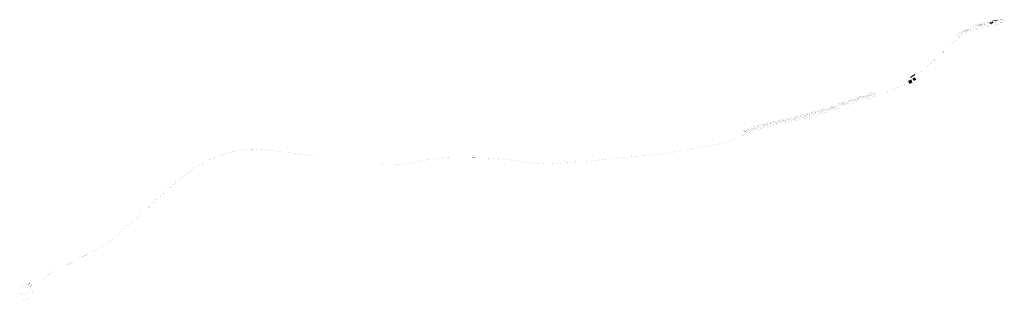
# Model space of a CAD drawing. Header units: metres. Extents: x 125368 to 129324, y 451208 to 452129.
# Tile 1 of 2: x 125368 to 127802, y 451208 to 451904. Entities that reach past the tile are written whole.
import ezdxf

# ---------------------------------------------------------------- set-up
doc = ezdxf.new("R2010")
doc.units = ezdxf.units.M
for name, pattern in [('VW-1-1_STREEP', [2, 1, -1]), ('VW-1-3_STREEP', [4, 1, -3]), ('VW-3-3_STREEP', [6, 3, -3]), ('VW-30-270_STREEP', [3, 0.3, -2.7]), ('VW-5050_STREEP', [1, 0.5, -0.5])]:
    doc.linetypes.add(name, pattern=pattern)
doc.layers.get('0').update_dxf_attribs({"color": 8})
for name, color, linetype, lineweight in [('B-WE-VW-MARKERING_DWARS_DRIEHOEK_5050-G', 8, 'VW-HAAIETAND50-L-N', 18), ('B-WE-VW-MARKERING_DWARS_DRIEHOEK_5070-G', 8, 'VW-HAAIETAND70-L-N', 18), ('B-WE-VW-MARKERING_DWARS_OVERSTEEK_BLOKSTREEP50-G', 8, 'VW-BLOK50-B', 50), ('B-WE-VW-MARKERING_DWARS_OVERSTEEK_KANALISATIESTREEP50_010-G', 8, 'VW-5050_STREEP', 13), ('B-WE-VW-MARKERING_LANGS_STREEP_11_015-G', 8, 'VW-1-1_STREEP', 13), ('B-WE-VW-MARKERING_LANGS_STREEP_13_030-G', 8, 'VW-1-3_STREEP', 25), ('B-WE-VW-MARKERING_LANGS_STREEP_30270_010-G', 8, 'VW-30-270_STREEP', 13), ('B-WE-VW-MARKERING_LANGS_STREEP_33_015-G', 8, 'VW-3-3_STREEP', 13), ('B-WE-VW-MARKERING_LANGS_STREEP_DOORGETROKKEN_010-G', 8, 'Continuous', 13), ('B-WE-VW-MARKERING_LANGS_STREEP_DOORGETROKKEN_015-G', 8, 'Continuous', 13), ('B-WE-VW-MARKERING_PIJL-S', 8, 'Continuous', 25), ('B-WE-VW-MARKERING_SYMBOOL-G', 8, 'Continuous', 18)]:
    doc.layers.add(name, color=color, linetype=linetype, lineweight=lineweight)
doc.linetypes.add('VW-BLOK50-B', pattern='A,0,-0.5,[152,NLCS.SHX,S=1,R=0,X=-0.5,Y=0],-0.5', length=1)
doc.linetypes.add('VW-HAAIETAND50-L-N', pattern='A,0,-0.5,[150,NLCS.SHX,S=1,R=0,X=-0.625,Y=-0.25],-0.5', length=1)
doc.linetypes.add('VW-HAAIETAND70-L-N', pattern='A,0,-0.5,[149,NLCS.SHX,S=1,R=0,X=-0.625,Y=-0.35],-0.5', length=1)

# ---------------------------------------------------------------- blocks, each defined once
blk = doc.blocks.new('B-SVW-MARKERING_PIJL_LA_7.5')
for p, q in [((0, 0.1), (4.6, 0.1)), ((0, -0.1), (0, 0.1)), ((5.7, 1), (4, 0.7)), ((4, 0.7), (5.2, 0.7)), ((5.2, 0.7), (4.6, 0.1)), ((6.2, 0.7), (5.4, -0.1)), ((5.7, 1), (7.5, 0.7)), ((6.2, 0.7), (7.5, 0.7)), ((0, -0.1), (5.4, -0.1))]:
    blk.add_line(p, q)

msp = doc.modelspace()

# ---------------------------------------------------------------- hatches: boundary and pattern name
at = {"layer": 'B-WE-VW-MARKERING_DWARS_DRIEHOEK_5050-G'}
for points in [[(127800.5, 451896.8), (127800, 451896.8), (127800.2, 451897.3)], [(127801.2, 451893.2), (127801.7, 451893.3), (127801.5, 451892.8)], [(125384, 451249.2), (125383.5, 451249.3), (125383.9, 451249.7)], [(125385, 451248.8), (125384.5, 451249), (125384.9, 451249.3)], [(125392.3, 451253.4), (125391.9, 451253.8), (125392.5, 451253.9)], [(125393, 451252.7), (125392.6, 451253), (125393.2, 451253.2)], [(125393.7, 451252), (125393.3, 451252.3), (125393.8, 451252.5)], [(125394.4, 451251.2), (125394, 451251.6), (125394.5, 451251.7)], [(125385.9, 451248.4), (125385.4, 451248.6), (125385.8, 451248.9)], [(125386.8, 451247.9), (125386.3, 451248.2), (125386.8, 451248.5)], [(125387.6, 451247.4), (125387.2, 451247.7), (125387.7, 451248)], [(125388.4, 451246.9), (125388, 451247.1), (125388.5, 451247.4)], [(125389.2, 451246.2), (125388.8, 451246.5), (125389.3, 451246.7)], [(125392.9, 451245.4), (125393.2, 451245.1), (125392.7, 451244.9)], [(125393.6, 451244.7), (125393.9, 451244.4), (125393.4, 451244.2)], [(125394.3, 451244), (125394.6, 451243.7), (125394.1, 451243.5)], [(125395, 451243.3), (125395.3, 451243), (125394.8, 451242.8)], [(125395.7, 451242.6), (125396.1, 451242.2), (125395.5, 451242.1)]]:
    msp.add_hatch(color=256, dxfattribs=at).paths.add_polyline_path(points)
at = {"layer": 'B-WE-VW-MARKERING_LANGS_STREEP_DOORGETROKKEN_010-G'}
for points in [[(127721.7, 451882.3), (127718.4, 451882.4, 0.00141), (127717.4, 451882), (127720.5, 451881.9, -0.001568)], [(127726.2, 451884), (127722.3, 451884.2, 0.001474), (127721.3, 451883.7), (127724.9, 451883.6, -0.001659)], [(127731, 451885.7), (127726.5, 451885.9, 0.001547), (127725.3, 451885.4), (127729.6, 451885.3, -0.001769)], [(127736.1, 451887.4), (127730.9, 451887.6, 0.001635), (127729.6, 451887.1), (127734.7, 451887, -0.001906)], [(127740.5, 451889.1), (127735.6, 451889.3, 0.00174), (127734.3, 451888.8), (127739.5, 451888.7)], [(127744, 451890.9), (127740.7, 451891, 0.001869), (127739.2, 451890.5), (127743.1, 451890.4)], [(127747.6, 451892.6), (127746.2, 451892.6, 0.002035), (127744.7, 451892.2), (127746.6, 451892.1)], [(127693.4, 451868.4), (127693, 451868.5, 0.001106), (127692.2, 451868), (127692.6, 451868, -0.001178)], [(127696.4, 451870.2), (127695.7, 451870.2, 0.001133), (127695, 451869.7), (127695.6, 451869.7, -0.001211)], [(127699.5, 451871.9), (127698.6, 451872, 0.001163), (127697.8, 451871.5), (127698.7, 451871.5, -0.001248)], [(127702.8, 451873.7), (127701.6, 451873.7, 0.001195), (127700.7, 451873.3), (127701.9, 451873.2, -0.001289)], [(127706.2, 451875.4), (127704.7, 451875.5, 0.001231), (127703.8, 451875), (127705.3, 451875, -0.001335)], [(127709.8, 451877.2), (127707.8, 451877.2, 0.001262), (127706.9, 451876.8), (127708.8, 451876.7, -0.001368)], [(127713.5, 451878.9), (127711.2, 451879, 0.001306), (127710.2, 451878.5), (127712.5, 451878.4, -0.001425)], [(127717.5, 451880.6), (127714.7, 451880.7, 0.001355), (127713.7, 451880.2), (127716.4, 451880.2, -0.001491)]]:
    msp.add_hatch(color=256, dxfattribs=at).paths.add_polyline_path(points)
at = {"layer": 'B-WE-VW-MARKERING_SYMBOOL-G'}
h = msp.add_hatch(color=256, dxfattribs=at)
h.paths.add_polyline_path([(125393, 451249.9), (125392.6, 451250.3), (125393.7, 451251.3), (125394, 451250.9)])
h.paths.add_polyline_path([(125392.3, 451250.7), (125391.9, 451251), (125393, 451252), (125393.3, 451251.6)])
h.paths.add_polyline_path([(125391.6, 451251.4), (125391.3, 451251.7), (125392.3, 451252.7), (125392.6, 451252.4)])
h.paths.add_polyline_path([(125390.9, 451252.1), (125390.6, 451252.5), (125391.6, 451253.4), (125391.9, 451253.1)])
h = msp.add_hatch(color=256, dxfattribs=at)
h.paths.add_polyline_path([(125395.5, 451247.2), (125395.2, 451247.6), (125396.2, 451248.6), (125396.6, 451248.2)])
h.paths.add_polyline_path([(125396.2, 451246.5), (125395.9, 451246.9), (125396.9, 451247.8), (125397.2, 451247.5)])
h.paths.add_polyline_path([(125396.9, 451245.8), (125396.6, 451246.1), (125397.6, 451247.1), (125397.9, 451246.7)])
h.paths.add_polyline_path([(125397.6, 451245.1), (125397.3, 451245.4), (125398.3, 451246.4), (125398.6, 451246)])

# ---------------------------------------------------------------- linework, layer by layer
at = {"layer": 'B-WE-VW-MARKERING_DWARS_DRIEHOEK_5050-G', "flags": 128}
for points in [[(127571.4, 451753.6), (127565, 451750.1)], [(127578.1, 451753.4), (127582.2, 451756.8)]]:
    msp.add_lwpolyline(points, dxfattribs=at)
at = {"layer": 'B-WE-VW-MARKERING_DWARS_DRIEHOEK_5070-G', "flags": 128}
for points in [[(127784.7, 451902.7), (127775.4, 451901.8)], [(127570.4, 451760.9), (127580.6, 451767.9)]]:
    msp.add_lwpolyline(points, dxfattribs=at)
at = {"layer": 'B-WE-VW-MARKERING_DWARS_OVERSTEEK_BLOKSTREEP50-G', "flags": 128}
for points in [[(127566, 451749.8), (127572.3, 451753.1)], [(127566.8, 451747.9), (127573.1, 451751.1)], [(127576.5, 451755.9), (127580.5, 451759)], [(127577.7, 451754), (127582.3, 451757.9)]]:
    msp.add_lwpolyline(points, dxfattribs=at)
at = {"layer": 'B-WE-VW-MARKERING_DWARS_OVERSTEEK_KANALISATIESTREEP50_010-G', "const_width": 0.1, "flags": 128}
for points in [[(127799.5, 451903.4), (127799.7, 451900)], [(127799.7, 451896.7), (127799.8, 451893.2)], [(127801.5, 451903.6), (127801.7, 451900.1)], [(127801.7, 451896.7), (127801.8, 451893.2)]]:
    msp.add_lwpolyline(points, dxfattribs=at)
at = {"layer": 'B-WE-VW-MARKERING_LANGS_STREEP_11_015-G', "flags": 128}
for points, const_width in [([(127789.9, 451899.7, 0.019984), (127774.8, 451898.6, 0.01508)], 0.1), ([(127795.2, 451896.7, 0.004596), (127781.4, 451895.9, 0.006515), (127776.2, 451895.4)], 0.15), ([(127795.6, 451903.3, 0.020342), (127786.5, 451902.9)], 0.15), ([(127557.1, 451752.6, 0.000322), (127565.9, 451757.9, 0.004877), (127569.9, 451760.5)], 0.15), ([(127348.7, 451678, 0.000877), (127353.5, 451679.5)], 0.15), ([(125394.5, 451237.6), (125394.5, 451237.6, 0.146785), (125390, 451245.6)], 0.15)]:
    msp.add_lwpolyline(points, format="xyb", dxfattribs=dict(at, const_width=const_width))
at = {"layer": 'B-WE-VW-MARKERING_LANGS_STREEP_11_015-G', "const_width": 0.15, "flags": 128}
for points in [[(127799.9, 451893.2), (127800.9, 451893.2)], [(127800.8, 451896.8), (127801.8, 451896.9)], [(127475.5, 451720.5), (127480.3, 451722.1)], [(127479.5, 451722.2), (127482.9, 451723.3)], [(127481.2, 451722.4), (127483, 451723)], [(127385.2, 451689.6), (127389.9, 451691.2)], [(127427.5, 451704.5), (127432.3, 451706.1)], [(127300.9, 451664.4), (127305.7, 451665.6)], [(127271, 451657.3), (127275.9, 451658.4)], [(127274, 451658.3), (127278.8, 451659.4)], [(127285.7, 451660.7), (127290.6, 451661.8)]]:
    msp.add_lwpolyline(points, dxfattribs=at)
at = {"layer": 'B-WE-VW-MARKERING_LANGS_STREEP_13_030-G', "const_width": 0.3, "flags": 128}
msp.add_lwpolyline([(127756.6, 451892.6, 0.021259), (127740.1, 451888.6)], format="xyb", dxfattribs=at)
at = {"layer": 'B-WE-VW-MARKERING_LANGS_STREEP_30270_010-G', "const_width": 0.1, "flags": 128}
for points in [[(127784.6, 451888.6), (127778.1, 451888), (127774.4, 451887.5, 0.006207), (127762.4, 451885.5, 0.006628), (127752.2, 451883.6), (127748.1, 451882.7, 0.011657), (127737.8, 451880.2, 0.016678), (127726.9, 451876.8, 0.014909), (127717.6, 451873.3, 0.015669), (127709.6, 451869.6, 0.00456), (127696.4, 451862.7, 0.017855), (127689.1, 451858.4, 0.044464), (127684.2, 451854.8, 0.008425), (127670, 451842.3, 0.008797), (127660, 451833.2), (127654.3, 451827.6), (127632.5, 451806.6), (127626.7, 451801.1), (127623.9, 451798.5), (127621.1, 451796.3), (127617.5, 451793.7), (127614.1, 451791.1, 0.008208), (127608.2, 451786.2, 0.020918), (127602.7, 451780.7, -0.001297), (127592.7, 451769.8, -0.009669), (127584, 451760.9), (127582.4, 451759.3), (127580.9, 451758)], [(127565.9, 451748.7), (127565, 451748.3), (127533.5, 451734.1), (127526, 451730.8), (127509.9, 451724.5), (127498.1, 451720.2, 0.005461), (127472.5, 451711.3), (127452.7, 451704.5), (127444, 451701.6), (127435.3, 451698.8), (127418.8, 451694.1, 0.008232), (127409.9, 451691.4), (127388.1, 451683.9), (127374.5, 451679.3), (127360, 451674.5), (127352.5, 451672.1), (127328.8, 451665.3), (127316.9, 451662), (127303.9, 451658.5, -0.003491), (127278.8, 451652.4), (127234.4, 451642.8), (127223, 451640.3), (127200.1, 451635), (127186.7, 451631.1), (127169.7, 451624.2, 0.004913), (127140.5, 451610.1), (127123.6, 451603.6), (127109.5, 451599.4), (127095.6, 451596.3), (127079.7, 451593.4), (127075.5, 451592.5), (127061.9, 451590), (127038.9, 451586.9), (127033.3, 451586), (127029.3, 451585.2, -0.005654), (127019, 451582.7), (127013.2, 451581.4, -0.003341), (126987.7, 451576.6, 0.005886), (126979.4, 451575.2), (126967.1, 451573.4), (126950.8, 451571.4), (126929.4, 451569.2, 0.002525), (126909.8, 451567.4), (126898.5, 451566.3), (126876.8, 451564.3, 0.003076), (126858.3, 451562.7), (126824.9, 451559.8), (126813.7, 451558.7), (126801.1, 451557.2, 0.006413), (126786.6, 451554.8, -0.011064), (126780, 451553.9), (126771.3, 451553.3), (126767.8, 451552.9), (126764.2, 451552.7), (126758.3, 451552.4), (126750.4, 451552.5), (126743.6, 451552.4), (126740.9, 451552.3), (126735.7, 451551.9, -0.001405), (126689.1, 451547.6), (126684.4, 451547.3), (126668.4, 451547), (126652.1, 451547.9), (126643.5, 451548.8), (126626.4, 451551), (126611.1, 451552.8, 0.002066), (126579, 451556.9), (126564, 451558.7), (126558.5, 451559.2), (126537.5, 451560.9), (126521.1, 451561.7), (126514.8, 451561.9, 0.002111), (126467.1, 451562.4), (126457.4, 451562.6), (126447.8, 451562.6), (126431.7, 451562.4), (126423.1, 451562), (126410.1, 451561.2, 0.006133), (126401.3, 451560.5), (126394.6, 451559.7), (126376.9, 451557.4), (126365, 451555.6, 0.002338), (126343.7, 451551.9, -0.00366), (126329.3, 451549.2, -0.005197), (126314.1, 451546.6), (126302.6, 451545.1), (126289.2, 451544.3), (126276.2, 451544.4), (126269.6, 451544.7, -0.008745), (126260.9, 451545.6), (126255.4, 451546.3)], [(126098.9, 451565.8), (126098.5, 451565.9), (126094.3, 451566.4), (126088.8, 451567.1), (126083.4, 451567.9, 0.002678), (126059.8, 451571.6), (126045.7, 451573.6), (126017.6, 451577.2), (125980.5, 451581.2), (125965.6, 451582.8), (125950, 451583.8), (125940.9, 451583.6), (125930.9, 451582.8), (125918.3, 451581.2), (125905.9, 451579.3, 0.004829), (125892.9, 451577, 0.013292), (125884.2, 451575, 0.013292), (125875.6, 451572.6, 0.00678), (125865.2, 451568.9), (125853.3, 451564.3), (125850.5, 451563.1, 0.010182), (125838.3, 451557.8), (125835.8, 451556.6), (125824.8, 451551.2), (125817.1, 451547.1, 0.014132), (125794.6, 451533.5), (125792.5, 451532.1), (125785.5, 451527.1, 0.012098), (125779.9, 451522.9, 0.003668), (125767.6, 451512.9), (125763.8, 451509.7), (125752.1, 451499.5), (125746.9, 451495.1), (125728.5, 451478.5), (125720.9, 451471.7), (125695, 451448.3), (125689.2, 451442.9), (125686.4, 451440.2), (125676.7, 451430), (125675.8, 451428.9), (125671.9, 451425.2), (125666.9, 451420.5), (125665.3, 451419.1), (125660, 451414.7), (125655.3, 451410.9), (125649.3, 451406.3), (125645, 451402.9), (125641.1, 451399.4), (125627.8, 451387.3, -0.00768), (125613.3, 451374.6), (125605.9, 451368.5), (125601.7, 451365.1, -0.008868), (125593, 451358.5), (125583.6, 451351.8, -0.008689), (125573.4, 451345.1, -0.018038), (125557, 451335.1, -0.00908), (125543.3, 451327.6), (125521.4, 451316.5), (125505.7, 451308.4), (125455.8, 451283.1), (125451.7, 451280.9, 0.013303), (125444.3, 451276.4, 0.012318), (125433.5, 451269), (125432, 451267.8), (125428.8, 451265), (125421.1, 451258.6), (125404.6, 451242.3), (125403.7, 451241, 0.055363), (125401.7, 451236.8), (125399.4, 451226.4), (125399.4, 451226.4, -0.1005), (125398, 451220.5), (125398, 451220.5, -0.222528), (125391.5, 451214), (125377.6, 451208.5), (125377.6, 451208.5, -0.090792), (125374.9, 451207.7)]]:
    msp.add_lwpolyline(points, format="xyb", dxfattribs=at)
at = {"layer": 'B-WE-VW-MARKERING_LANGS_STREEP_33_015-G', "const_width": 0.15, "flags": 128}
for points in [[(127774.5, 451901.8), (127770.7, 451901.3), (127761.6, 451899.9), (127756.8, 451898.8), (127744.2, 451895.4), (127735.5, 451892.8), (127730.7, 451891.2), (127725.3, 451889.1), (127715.5, 451884.7), (127705.9, 451879.9), (127702.1, 451877.9), (127695, 451873.7), (127685.3, 451867.2, 0.001036), (127684.1, 451866.4, 0.001036)], [(127797.2, 451893), (127788.4, 451892.6), (127782.2, 451892.1), (127767.1, 451890.5), (127765.1, 451890.3), (127757.4, 451888.9), (127748, 451886.9), (127739.7, 451884.7), (127731, 451881.9), (127722.1, 451878.8), (127718.3, 451877.3, 0.018551), (127707.2, 451872.1), (127703.1, 451870, 0.015025), (127699, 451867.8, 0.010615), (127695.3, 451865.8), (127688.9, 451862, 0.003917), (127687.6, 451861.1, 0.003917)], [(127482, 451726.1, -0.000006), (127482, 451726.1), (127471.7, 451722.7, 0.004036), (127435.2, 451710.2, -0.000248), (127382.7, 451692.1, -0.001658), (127370.8, 451688.1, -0.004972), (127344.4, 451679.7, -0.008837), (127314.9, 451671.4, -0.01307), (127264.3, 451659.1, -0.000054), (127245.8, 451655.1, -0.000012), (127235, 451652.7, 0.006693), (127198.1, 451644.1, 0.021424), (127182.5, 451639.5, 0.009075), (127170.3, 451634.9, 0.010132), (127165.8, 451633, -0.002799), (127151.2, 451626.1, -0.002799)], [(127153.8, 451620.6, 0.002779), (127168.3, 451627.4, -0.009971), (127172.6, 451629.2, -0.009043), (127184.5, 451633.7, -0.021363), (127199.6, 451638.1, -0.006696), (127236.3, 451646.7, 0.000012), (127247.1, 451649.2, 0.000054), (127265.6, 451653.2, 0.013062), (127316.4, 451665.5, 0.008837), (127346.2, 451673.9, 0.004978), (127372.7, 451682.3, 0.00166), (127384.7, 451686.4, 0.000248), (127437.2, 451704.4, -0.004038), (127473.7, 451716.9), (127483.9, 451720.3)]]:
    msp.add_lwpolyline(points, format="xyb", dxfattribs=at)
msp.add_lwpolyline([(127796.5, 451903.3), (127799.3, 451903.4)], dxfattribs=at)
at = {"layer": 'B-WE-VW-MARKERING_LANGS_STREEP_DOORGETROKKEN_010-G', "const_width": 0.1, "flags": 128}
for points in [[(127774.8, 451898.6, 0.110254), (127693.8, 451869)], [(127774.9, 451898.4, 0.033524), (127748.6, 451893.1), (127738.2, 451888.1, 0.061639), (127693.9, 451868.7)], [(127775.2, 451895.5, 0.019716), (127759.5, 451893.3)], [(127775.2, 451895.3, 0.019717), (127759.6, 451893.1)], [(127798.7, 451899.9, 0.014177), (127789.9, 451899.7, 0.01004)], [(127789.9, 451899.7, 0.130236), (127799.6, 451896.8)], [(127693.8, 451869, 0.012311), (127685.8, 451863.8, 0.012311)], [(127693.9, 451868.7, 0.009881), (127686, 451863.5, 0.009881)], [(127581.1, 451768.1, 0.163296), (127579.3, 451761.5)], [(127563.7, 451751.1, 0.194177), (127555.7, 451751.7)], [(127576.3, 451756, 0.078192), (127575.5, 451756.9, 0.028217), (127574.6, 451757.6, 0.055914), (127573.6, 451758, 0.159939), (127572.5, 451758, 0.220149), (127571.5, 451757, 0.098557), (127571.2, 451755.6, 0.036314), (127571.3, 451754.4, 0.10829), (127571.8, 451753.2)], [(127572.9, 451750.8, 0.056714), (127574.4, 451748.6, 0.036789), (127577.9, 451745.5, 0.013995), (127584.9, 451740.8, 0.270272), (127585.8, 451740.7, 0.225626), (127586.4, 451741.5, 0.262198), (127586, 451742.5, -0.015411), (127582.5, 451746.9, -0.000135), (127580.7, 451749.2, -0.021011), (127579, 451751.6, 0.052843), (127577.7, 451753.7)], [(125378.9, 451244.9, 1), (125378.9, 451223.3, 1), (125378.9, 451244.9)], [(125392.7, 451245.6), (125392.7, 451245.6, -0.494026), (125390.8, 451245.7), (125390.8, 451245.7, -0.438817), (125390.7, 451247.8)]]:
    msp.add_lwpolyline(points, format="xyb", dxfattribs=at)
for points in [[(127800.8, 451897.1), (127800.7, 451899.6)], [(127801.1, 451890.9), (127801, 451892.8)], [(127565.5, 451751.2), (127565, 451752.1)], [(127565.2, 451751.1), (127565, 451751.4)], [(127566, 451751.5), (127565.6, 451752.4)], [(127565.8, 451751.4), (127565.6, 451751.7)], [(127566.6, 451751.8), (127566.1, 451752.7)], [(127566.3, 451751.6), (127566.1, 451752)], [(127567.1, 451752.1), (127566.6, 451753)], [(127566.8, 451751.9), (127566.6, 451752.3)], [(127567.6, 451752.3), (127567.2, 451753.2)], [(127567.3, 451752.2), (127567.2, 451752.6)], [(127568.1, 451752.6), (127567.7, 451753.5)], [(127567.9, 451752.5), (127567.7, 451752.8)], [(127568.7, 451752.9), (127568.2, 451753.8)], [(127568.4, 451752.8), (127568.2, 451753.1)], [(127568.7, 451748), (127568.9, 451747.7)], [(127569.2, 451753.2), (127568.7, 451754.1)], [(127568.9, 451753), (127568.8, 451753.4)], [(127569, 451748.2), (127569.4, 451747.3)], [(127569.7, 451753.5), (127569.3, 451754.3)], [(127569.5, 451753.3), (127569.3, 451753.7)], [(127569.2, 451748.3), (127569.4, 451747.9)], [(127569.5, 451748.4), (127569.9, 451747.5)], [(127569.8, 451748.6), (127569.9, 451748.2)], [(127570.3, 451753.7), (127569.8, 451754.6)], [(127570, 451753.6), (127569.8, 451754)], [(127570, 451748.7), (127570.5, 451747.8)], [(127570.3, 451748.8), (127570.5, 451748.5)], [(127570.8, 451754), (127570.3, 451754.9)], [(127570.5, 451753.9), (127570.4, 451754.2)], [(127570.6, 451749), (127571, 451748.1)], [(127571.1, 451754.2), (127570.9, 451754.5)], [(127570.8, 451749.1), (127571, 451748.8)], [(127571.1, 451749.2), (127571.6, 451748.4)], [(127571.4, 451749.4), (127571.5, 451749)], [(127571.6, 451749.5), (127572.1, 451748.6)], [(127571.9, 451749.7), (127572.1, 451749.3)], [(127572.2, 451749.8), (127572.6, 451748.9)], [(127572.4, 451749.9), (127572.6, 451749.6)], [(127572.7, 451750.1), (127573.2, 451749.2)], [(127573, 451750.2), (127573.1, 451749.8)], [(127576.5, 451756.9), (127575.9, 451757.6)], [(127576.3, 451756.7), (127576, 451757)], [(127577, 451757.2), (127576.4, 451758)], [(127576.8, 451757), (127576.5, 451757.4)], [(127577.5, 451757.6), (127576.9, 451758.4)], [(127577.2, 451757.4), (127577, 451757.7)], [(127577.9, 451758), (127577.3, 451758.7)], [(127577.7, 451757.8), (127577.5, 451758.1)], [(127578.4, 451758.3), (127577.8, 451759.1)], [(127578.2, 451758.1), (127577.9, 451758.5)], [(127578.9, 451758.7), (127578.3, 451759.5)], [(127578.7, 451758.5), (127578.4, 451758.8)], [(127578.6, 451752.9), (127578.9, 451752.6)], [(127579.1, 451758.9), (127578.9, 451759.2)], [(127578.9, 451753.1), (127579.5, 451752.3)], [(127579.1, 451753.3), (127579.3, 451753)], [(127579.3, 451753.5), (127580, 451752.7)], [(127579.6, 451753.7), (127579.8, 451753.4)], [(127579.8, 451753.9), (127580.4, 451753.1)], [(127580, 451754.1), (127580.3, 451753.7)], [(127580.3, 451754.2), (127580.9, 451753.5)], [(127580.5, 451754.4), (127580.7, 451754.1)], [(127580.7, 451754.6), (127581.3, 451753.8)], [(127580.9, 451754.8), (127581.2, 451754.5)], [(127581.2, 451755), (127581.8, 451754.2)], [(127581.4, 451755.2), (127581.7, 451754.9)], [(125388.6, 451250.5), (125391, 451248)], [(125392.9, 451249.8), (125390.5, 451252.4)], [(125393.2, 451245.8), (125396.4, 451242.6)], [(125397.5, 451245), (125395.1, 451247.5)]]:
    msp.add_lwpolyline(points, dxfattribs=at)
at = {"layer": 'B-WE-VW-MARKERING_LANGS_STREEP_DOORGETROKKEN_015-G', "const_width": 0.15, "flags": 128}
for points in [[(127390.9, 451691.5, 0.000214), (127436.3, 451707.1, -0.004037), (127472.8, 451719.6), (127474.6, 451720.2)], [(127433.2, 451706.5, 0.000014), (127436.1, 451707.5, -0.004037), (127472.7, 451719.9), (127478.5, 451721.9)], [(127306.7, 451665.9, 0.00234), (127315.7, 451668.3, 0.008837), (127345.4, 451676.6, 0.004975), (127371.8, 451685, 0.001659), (127383.8, 451689.1, 0.000002), (127384.3, 451689.3)], [(127354.4, 451679.8, 0.003258), (127371.7, 451685.4, 0.001659), (127383.7, 451689.4, 0.000203), (127426.6, 451704.2)], [(127279.8, 451659.6, 0.009238), (127315.6, 451668.6, 0.008837), (127345.3, 451676.9, 0.00046), (127347.7, 451677.7)], [(127291.6, 451662.1, 0.002142), (127299.9, 451664.1)], [(127152.4, 451623.5, 0.00279), (127167, 451630.4, -0.010057), (127171.4, 451632.2, -0.00906), (127183.5, 451636.8, -0.021396), (127198.8, 451641.3, -0.006695), (127235.6, 451649.9, 0.000012), (127246.4, 451652.3, 0.000054), (127264.9, 451656.3, 0.002076), (127273, 451658.1)], [(127152.6, 451623.2, 0.002789), (127167.1, 451630.1, -0.010048), (127171.5, 451631.9, -0.009058), (127183.6, 451636.5, -0.021392), (127198.9, 451640.9, -0.006695), (127235.7, 451649.5, 0.000012), (127246.5, 451652, 0.000054), (127265, 451656, 0.001302), (127270, 451657.1)], [(127276.9, 451658.6, 0.002028), (127284.8, 451660.4)]]:
    msp.add_lwpolyline(points, format="xyb", dxfattribs=at)

# ---------------------------------------------------------------- block references
at = {"layer": 'B-WE-VW-MARKERING_PIJL-S', "color": 6, "rotation": 7.932043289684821}
msp.add_blockref('B-SVW-MARKERING_PIJL_LA_7.5', (127766.9, 451895.5), dxfattribs=at)

doc.saveas('drawing.dxf')
